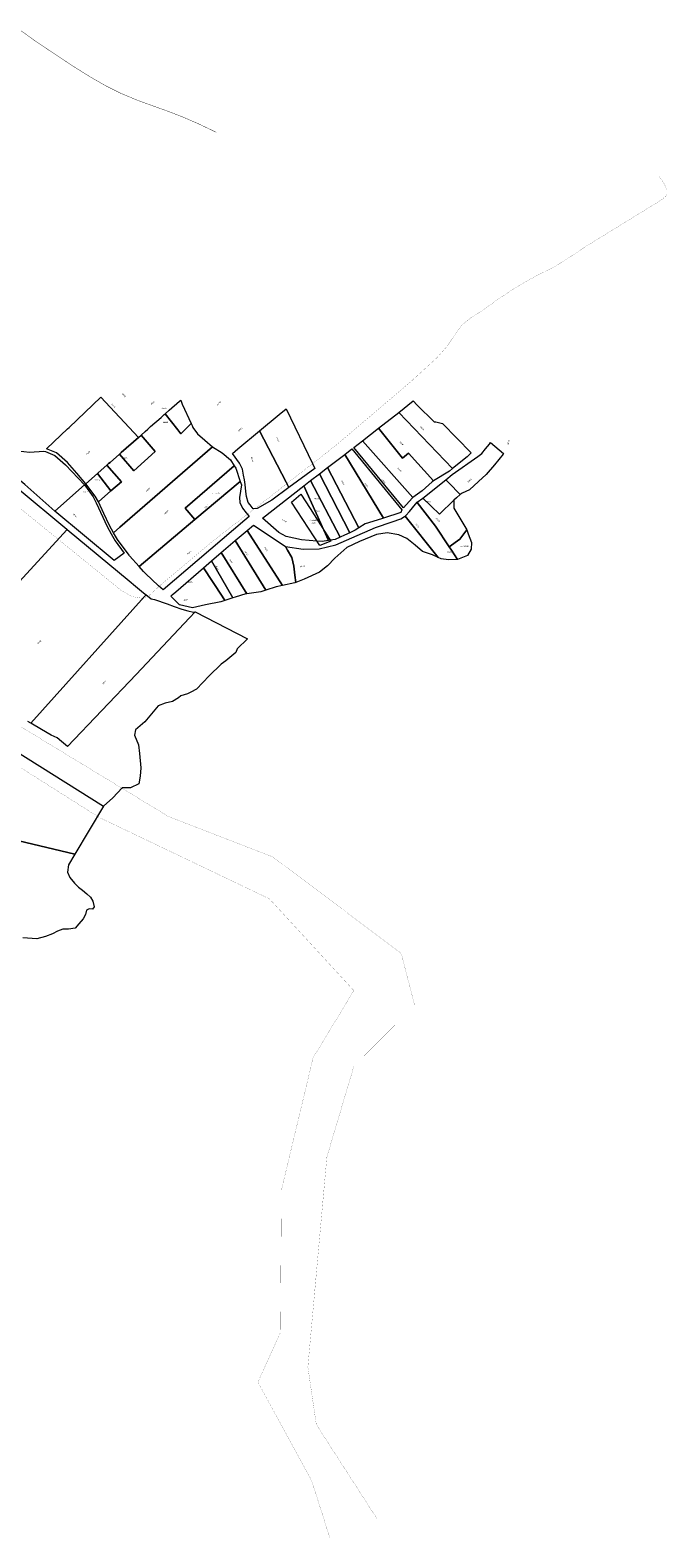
# Model space of a CAD drawing. Header units: metres. Extents: x 347609 to 404409, y 8548087 to 8605413.
# Tile 21 of 45: x 376654 to 377153, y 8567426 to 8568607. Entities that reach past the tile are written whole.
import ezdxf
from ezdxf.enums import TextEntityAlignment as Align

# ---------------------------------------------------------------- set-up
doc = ezdxf.new("R2010")
doc.units = ezdxf.units.M
doc.linetypes.add('ACAD_ISO02W100', pattern=[15, 12, -3])
doc.linetypes.add('ACAD_ISO04W100', pattern=[30, 24, -3, 0, -3])
for name, color, linetype, lineweight in [('02. FAJA MARGINAL', 5, 'ACAD_ISO02W100', 0), ('Predios Rurales', 90, 'Continuous', 15), ('Red vial nacional', 242, 'Continuous', 40), ('Red vial vecinal', 241, 'ACAD_ISO04W100', 30)]:
    doc.layers.add(name, color=color, linetype=linetype, lineweight=lineweight)
doc.layers.add('Predios Rurales Nombres', color=7, linetype='Continuous', true_color=0xffffff)
doc.layers.add('ZR_LIMA_PSAD56_A_WGS84', color=210, linetype='Continuous')
doc.styles.add('ARIAL', font='arial.ttf')
doc.styles.add('MtXpl_MS_Shell_Dlg_2', font='txt')

msp = doc.modelspace()

# ---------------------------------------------------------------- linework, layer by layer
at = {"layer": '02. FAJA MARGINAL', "color": 5, "true_color": 0x0000ff, "const_width": 0.1}
for points in [[(375944.2, 8568225.3), (376206.1, 8568182.8), (376411.9, 8568153.9), (376521.9, 8568095.4), (376587.4, 8568098), (376762.6, 8567991.4), (376844.2, 8567959.8), (376944.9, 8567884.1), (376955.4, 8567843.6), (376907.8, 8567795.7), (376886.7, 8567724.7), (376871.8, 8567560.1), (376878.4, 8567515.1), (376926.1, 8567441)], [(375877.5, 8567966.6), (376180.9, 8567947.6), (376274.9, 8567954.2), (376374.5, 8567976.9), (376485.9, 8568070.5), (376578.8, 8568072.8), (376708.5, 8567990.6), (376841.7, 8567926.9), (376907.8, 8567855), (376875.9, 8567802.4), (376851.1, 8567698.8), (376850.3, 8567587.1), (376832.7, 8567548.3), (376874.8, 8567471.1), (376889, 8567426.3)]]:
    msp.add_lwpolyline(points, dxfattribs=at)
at = {"layer": 'Predios Rurales', "lineweight": 15}
for points in [[(376667.2, 8568279.5), (376672.8, 8568284.8), (376683.5, 8568295), (376684.8, 8568296.2), (376709.8, 8568320), (376739.1, 8568288.4), (376725.6, 8568276.5), (376724.3, 8568275.3), (376716.9, 8568268.8), (376715.7, 8568267.8), (376714.5, 8568266.7), (376707.6, 8568260.6), (376707, 8568260.1), (376697.9, 8568252.1), (376690.8, 8568260.4), (376683.7, 8568268.6), (376674.9, 8568276.4)], [(376772.3, 8568291.2), (376770, 8568294.2), (376760.1, 8568306.8), (376763.2, 8568309.6), (376771.3, 8568316.7), (376772.3, 8568317.5), (376773.4, 8568314.4), (376780.4, 8568299.2)], [(376985, 8568264), (376942.9, 8568307.9), (376954.3, 8568316.9), (376957.5, 8568313.7), (376970.7, 8568300.5), (376972, 8568300.5), (376977.2, 8568299.3), (376999.7, 8568276.3), (376996.6, 8568273.2)], [(376712.1, 8568228.7), (376707.8, 8568238), (376717.5, 8568246.4), (376725.8, 8568253.6), (376714.5, 8568266.7), (376715.7, 8568267.8), (376716.9, 8568268.8), (376724.3, 8568275.3), (376735.5, 8568262.2), (376752.1, 8568277.4), (376741.2, 8568290.2), (376744.3, 8568293), (376746.5, 8568294.8), (376748.7, 8568296.8), (376756.8, 8568303.9), (376759.4, 8568306.2), (376760.1, 8568306.8), (376770, 8568294.2), (376772.3, 8568291.2), (376780.4, 8568299.2), (376781.1, 8568297.6), (376781.8, 8568296.1), (376785.3, 8568291.1), (376791.2, 8568286.1), (376797.1, 8568281.1), (376724.6, 8568218.1), (376719.6, 8568213.7), (376716.4, 8568219.4)], [(376834, 8568293.5), (376849.4, 8568306.4), (376854.7, 8568310.8), (376875.4, 8568268), (376877.3, 8568264.1), (376857, 8568249), (376854.8, 8568253.3)], [(376946, 8568272.2), (376927.2, 8568295.6), (376942.9, 8568307.9), (376985, 8568264), (376982.6, 8568262), (376970.3, 8568254.3), (376950.6, 8568276.1)], [(376735.5, 8568262.2), (376724.3, 8568275.3), (376725.6, 8568276.5), (376739.1, 8568288.4), (376741.2, 8568290.2), (376752.1, 8568277.4)], [(376812.8, 8568275.8), (376817, 8568279.3), (376834, 8568293.5), (376854.8, 8568253.3), (376857, 8568249), (376843.7, 8568239.2), (376832, 8568232.6), (376829, 8568232.5), (376826.6, 8568235.5), (376825.1, 8568237.3), (376823.8, 8568242.2), (376823.1, 8568246), (376822.8, 8568251.4), (376822.1, 8568255.1), (376821.4, 8568258.9), (376820.5, 8568263.5), (376818.2, 8568268.1)], [(376954.1, 8568241.2), (376914.6, 8568285.6), (376927.2, 8568295.6), (376946, 8568272.2), (376950.6, 8568276.1), (376970.3, 8568254.3), (376969.2, 8568253.6), (376961.4, 8568246.4)], [(376673.6, 8568230.7), (376650.1, 8568251.6), (376645.5, 8568255.5), (376639.2, 8568258.8), (376633.8, 8568259.5), (376626.6, 8568256.7), (376620.5, 8568255.3), (376616.7, 8568256.2), (376615.7, 8568257.1), (376613.1, 8568259.2), (376603.1, 8568270.1), (376606.9, 8568276.4), (376613.1, 8568283.9), (376617.9, 8568287.2), (376622.5, 8568287.3), (376629.6, 8568282.8), (376634.7, 8568280.7), (376644.9, 8568277.8), (376653.8, 8568276.7), (376665, 8568277.7), (376666.3, 8568277.2), (376673.6, 8568274.2), (376681.9, 8568266.9), (376696.9, 8568251.2)], [(376722.7, 8568208.3), (376719.6, 8568213.7), (376724.6, 8568218.1), (376797.1, 8568281.1), (376804.7, 8568276.2), (376811.2, 8568270.7), (376814.2, 8568266.1), (376775.8, 8568233), (376783.4, 8568224.1), (376739.8, 8568187.2), (376732.2, 8568195.6), (376731.8, 8568196)], [(376930.9, 8568225), (376900.8, 8568275.1), (376906.3, 8568279.3), (376945.5, 8568231.5), (376944.6, 8568229.6)], [(376946.6, 8568233.3), (376907.9, 8568280.5), (376914.6, 8568285.6), (376954.1, 8568241.2), (376953.5, 8568240.8)], [(376982.9, 8568252.1), (376979.9, 8568255.2), (376984.9, 8568259.2), (377005, 8568273.5), (377008, 8568275.7), (377011, 8568279.3), (377014, 8568283), (377014.8, 8568284.3), (377024.9, 8568275.7), (377024.7, 8568275.3), (377018, 8568266.9), (377011.5, 8568259.4), (377005.4, 8568253.8), (376998.4, 8568247.4), (376992.5, 8568244.8), (376991.1, 8568243.6), (376990.3, 8568244.3)], [(376717.5, 8568246.4), (376707, 8568260.1), (376707.6, 8568260.6), (376714.5, 8568266.7), (376725.8, 8568253.6)], [(376775.8, 8568233), (376814.2, 8568266.1), (376815.3, 8568264.4), (376818.8, 8568253.9), (376783.4, 8568224.1)], [(376911.8, 8568217.5), (376887.2, 8568264.8), (376900.8, 8568275.1), (376930.9, 8568225), (376929.5, 8568224.6), (376916.6, 8568220.6)], [(376705.3, 8568242.4), (376697.9, 8568252.1), (376707, 8568260.1), (376717.5, 8568246.4), (376707.8, 8568238)], [(376887.9, 8568207.5), (376868.6, 8568250.4), (376873.8, 8568254.5), (376897.2, 8568210.2), (376893.2, 8568208.3)], [(376897.2, 8568210.2), (376873.8, 8568254.5), (376880.8, 8568259.9), (376904.7, 8568213.7), (376900.4, 8568211.7)], [(376904.7, 8568213.7), (376880.8, 8568259.9), (376887.2, 8568264.8), (376911.8, 8568217.5), (376908.8, 8568215.6)], [(376974.9, 8568228.3), (376961.9, 8568240.8), (376979.9, 8568255.2), (376982.9, 8568252.1), (376990.3, 8568244.3), (376991.1, 8568243.6), (376988.1, 8568240.9), (376986.1, 8568239.2)], [(376720, 8568192), (376673.6, 8568230.7), (376696.9, 8568251.2), (376703.7, 8568241.9), (376706, 8568237.2), (376714.6, 8568218.6), (376717.9, 8568212.7), (376721, 8568207.3), (376728, 8568197.7)], [(376744.7, 8568181.7), (376743.1, 8568183.4), (376739.8, 8568187.2), (376783.4, 8568224.1), (376818.8, 8568253.9), (376819.7, 8568251.2), (376818.3, 8568241.4), (376818.5, 8568237.5), (376820.6, 8568233), (376823.6, 8568229.2), (376825.8, 8568226.5), (376822.5, 8568223.6), (376758.5, 8568168.9), (376754.9, 8568172.2)], [(376849.1, 8568214), (376836.3, 8568225.2), (376868.6, 8568250.4), (376887.9, 8568207.5), (376883.1, 8568206.7), (376878.8, 8568207), (376866.8, 8568208), (376854.7, 8568210.8)], [(376973.8, 8568194.4), (376947.9, 8568226.7), (376948.5, 8568227.1), (376951.4, 8568230.4), (376953.7, 8568233.3), (376957.3, 8568237.6), (376957.5, 8568237.4), (376971.7, 8568218.8), (376982.4, 8568202.7), (376984.2, 8568200.1), (376989, 8568192.7), (376982, 8568192.5), (376976.3, 8568193.2)], [(376971.7, 8568218.8), (376957.5, 8568237.4), (376957.3, 8568237.6), (376961.9, 8568240.8), (376974.9, 8568228.3), (376986.1, 8568239.2), (376986.2, 8568232.9), (376996.2, 8568216), (376990.7, 8568208.6), (376982.4, 8568202.7)], [(376851.9, 8568172.3), (376824.3, 8568215.5), (376829.2, 8568219.5), (376837.5, 8568214.1), (376854.2, 8568203), (376855.9, 8568200), (376859.3, 8568194.3), (376860.9, 8568187.5), (376861.7, 8568180.4), (376862.3, 8568174.6), (376861.7, 8568174.4)], [(376925.5, 8568212.4), (376912.3, 8568206.8), (376902.3, 8568202), (376892.8, 8568193.7), (376887.2, 8568187.8), (376880.8, 8568182.7), (376869, 8568177.4), (376862.3, 8568174.6), (376861.7, 8568180.4), (376860.9, 8568187.5), (376859.3, 8568194.3), (376855.9, 8568200), (376854.2, 8568203), (376868.1, 8568200.8), (376880.7, 8568201.1), (376893.6, 8568204.1), (376906.3, 8568209.8), (376924.7, 8568217.8), (376937.8, 8568222.1), (376944.5, 8568224.6), (376947.4, 8568226.5), (376947.9, 8568226.7), (376973.8, 8568194.4), (376969.3, 8568196.4), (376961.5, 8568199), (376955.9, 8568204), (376949.2, 8568209.3), (376943.1, 8568212.1), (376933.8, 8568213.5)], [(376823.9, 8568165.8), (376803.9, 8568198.3), (376814.9, 8568207.6), (376838.9, 8568168.7), (376834.9, 8568167.4)], [(376838.9, 8568168.7), (376814.9, 8568207.6), (376824.3, 8568215.5), (376851.9, 8568172.3), (376846.9, 8568171.3)], [(376989, 8568192.7), (376984.2, 8568200.1), (376982.4, 8568202.7), (376990.7, 8568208.6), (376996.2, 8568216), (376997.4, 8568212.8), (377000, 8568206.1), (376999.6, 8568200.8), (376996.7, 8568195.9)], [(376813, 8568162.6), (376796.3, 8568191.8), (376803.9, 8568198.3), (376823.9, 8568165.8), (376823.2, 8568165.7), (376814.8, 8568163.2)], [(376771.2, 8568157.3), (376764.4, 8568163.9), (376765.5, 8568165), (376768.5, 8568167.4), (376790.1, 8568186.3), (376804.6, 8568164), (376806.8, 8568160.6), (376803.6, 8568159.5), (376791.6, 8568157.3), (376781.5, 8568154.8)], [(376790.1, 8568186.3), (376796.3, 8568191.8), (376813, 8568162.6), (376806.8, 8568160.6), (376804.6, 8568164)], [(376654.8, 8568064.6), (376744, 8568163.8), (376745.1, 8568165.1), (376746.3, 8568164.2), (376749.1, 8568162), (376751.6, 8568161.5), (376761.7, 8568157.9), (376767.2, 8568155.8), (376773, 8568153.8), (376777.7, 8568152.4), (376782.3, 8568151.5), (376783.5, 8568151.6), (376779, 8568146.9), (376737.3, 8568102.7), (376683.7, 8568046.3), (376678.9, 8568050.2), (376675.5, 8568053), (376670.8, 8568055.1), (376663.2, 8568059.5)], [(376689.4, 8567961.9), (376575.1, 8567989.1), (376608.4, 8568022.1), (376632.5, 8568049.4), (376711.9, 8567999.6)]]:
    msp.add_lwpolyline(points, close=True, dxfattribs=at)
for points in [[(376644.2, 8568248.9), (376683, 8568216.6), (376683.4, 8568216.3), (376582.4, 8568106.3)], [(376582.4, 8568106.3), (376683.4, 8568216.3), (376731.9, 8568175.9), (376736.8, 8568171.8), (376740, 8568169.1), (376743.2, 8568166.5), (376745.1, 8568165.1), (376744, 8568163.8), (376654.8, 8568064.6), (376652.5, 8568065.9)], [(376575.1, 8567989.1), (376689.4, 8567961.9), (376684.4, 8567953.6), (376683.7, 8567947.9), (376685.4, 8567943.6), (376689, 8567939.2), (376692.3, 8567936.1), (376695.2, 8567933.7), (376698.7, 8567930.8), (376701.7, 8567928.3), (376703.5, 8567925.1), (376704.4, 8567920.5), (376703.1, 8567918.9), (376700.6, 8567919), (376698.5, 8567918), (376697.6, 8567914.5), (376695.8, 8567911.2), (376692.5, 8567907.2), (376689.5, 8567903.9), (376684.3, 8567903.1), (376679.9, 8567903.1), (376675.7, 8567901.5), (376671.9, 8567899.4), (376666.4, 8567897.3), (376659.5, 8567895.6), (376648.5, 8567896.4)]]:
    msp.add_lwpolyline(points, dxfattribs=at)
at = {"layer": 'Red vial nacional', "transparency": 33554623, "const_width": 0.3}
msp.add_lwpolyline([(376646.7, 8568607.3), (376656.4, 8568600.3), (376666.9, 8568593.1), (376677.9, 8568585.8), (376689.2, 8568578.4), (376701, 8568571), (376713.2, 8568564), (376725.6, 8568557.8), (376737.8, 8568552.7), (376749.8, 8568548.3), (376761.6, 8568544.1), (376773.3, 8568539.6), (376784.9, 8568534.6), (376796.1, 8568529.3), (376800, 8568527.4)], dxfattribs=at)
at = {"layer": 'Red vial vecinal', "lineweight": 15, "transparency": 33554687, "const_width": 0.1}
msp.add_lwpolyline([(377146.8, 8568492.8), (377151, 8568486.9), (377152.8, 8568482), (377152.8, 8568479.4), (377152, 8568477.2), (377148.3, 8568474.2), (377090, 8568438.3), (377065.5, 8568422.2), (377051.6, 8568415.5), (377037.1, 8568407.3), (377021.3, 8568397.1), (377010.6, 8568389.3), (376999.1, 8568381.8), (376993, 8568376.9), (376987.8, 8568370), (376981.1, 8568360), (376972.9, 8568350.8), (376952.6, 8568332.2), (376893.6, 8568282), (376842.1, 8568241.8), (376798.3, 8568207.9), (376757, 8568173.2), (376746.8, 8568163.9), (376741.8, 8568162.4), (376734.3, 8568163.6), (376725.5, 8568168.6), (376631.2, 8568245.2)], dxfattribs=at)
at = {"layer": 'ZR_LIMA_PSAD56_A_WGS84', "linetype": 'Continuous', "lineweight": 15, "flags": 128}
for points in [[(376818.8, 8568253.9), (376783.4, 8568224.1), (376775.8, 8568233), (376814.2, 8568266.1), (376815.3, 8568264.4), (376818.8, 8568253.9)], [(376889.8, 8568207.2), (376881.2, 8568203.6), (376858.9, 8568237.6), (376866.4, 8568244), (376873.7, 8568232.7), (376889.8, 8568207.2)], [(376996.7, 8568195.9), (376989, 8568192.7), (376984.2, 8568200.1), (376982.4, 8568202.7), (376990.7, 8568208.6), (376996.2, 8568216), (376997.4, 8568212.8), (377000, 8568206.1), (376999.6, 8568200.8), (376996.7, 8568195.9)]]:
    msp.add_lwpolyline(points, close=True, dxfattribs=at)
msp.add_lwpolyline([(376644.2, 8568248.9), (376683, 8568216.6), (376683.4, 8568216.3), (376731.9, 8568175.9), (376736.8, 8568171.8), (376740, 8568169.1), (376743.2, 8568166.5), (376745.1, 8568165.1), (376746.3, 8568164.2), (376749.1, 8568162), (376751.6, 8568161.5), (376761.7, 8568157.9), (376767.2, 8568155.8), (376773, 8568153.8), (376777.7, 8568152.4), (376777.7, 8568152.4), (376782.3, 8568151.5), (376783.5, 8568151.6), (376783.5, 8568151.7), (376824.5, 8568130.7), (376816.5, 8568122.7), (376815.5, 8568119.9), (376807.5, 8568113.4), (376803.8, 8568110.7), (376794.5, 8568101.6), (376784.6, 8568091.1), (376780.1, 8568088.9), (376777.6, 8568087.6), (376772.3, 8568085.9), (376770.6, 8568084.4), (376765.8, 8568081.4), (376760.1, 8568080.1), (376754.6, 8568078.1), (376744.1, 8568065.6), (376736.9, 8568059.3), (376736.1, 8568055.1), (376739.1, 8568047.6), (376739.9, 8568040.8), (376740.9, 8568029.6), (376740.4, 8568023), (376739.4, 8568017), (376732.9, 8568013.8), (376726.4, 8568013.8), (376719.2, 8568006), (376711.9, 8567999.6), (376689.4, 8567961.9), (376684.4, 8567953.6), (376683.7, 8567947.9), (376685.4, 8567943.6), (376689, 8567939.2), (376692.3, 8567936.1), (376695.2, 8567933.7), (376698.7, 8567930.8), (376701.7, 8567928.3), (376703.5, 8567925.1), (376704.4, 8567920.5), (376703.1, 8567918.9), (376700.6, 8567919), (376698.5, 8567918), (376697.6, 8567914.5), (376695.8, 8567911.2), (376692.5, 8567907.2), (376689.5, 8567903.9), (376684.3, 8567903.1), (376679.9, 8567903.1), (376675.7, 8567901.5), (376671.9, 8567899.4), (376666.4, 8567897.3), (376659.5, 8567895.6), (376648.5, 8567896.4)], dxfattribs=at)

# ---------------------------------------------------------------- texts
at = {"layer": 'Predios Rurales Nombres', "color": 251, "true_color": 0x636466, "style": 'ARIAL'}
for s, rotation, p in [('06208', -47.2994, (376717.7, 8568314)), ('06207', -47.2225, (376725.9, 8568322.2)), ('06205', 38.8297, (376749, 8568313.3)), ('06252', 43.3499, (376801.3, 8568313.1)), ('06251', 38.3876, (376817.9, 8568292.8)), ('06245', -42.5618, (376959.4, 8568296.2)), ('06249', -67.3765, (376846.8, 8568288.2)), ('06244', -42.388, (376943.3, 8568284.2)), ('06246', 76.7524, (377029.2, 8568282.5)), ('06209', 39.5255, (376698.7, 8568274.4)), ('06248', -74.9271, (376826.9, 8568272.8)), ('06235', -60.3878, (376897.6, 8568254.1)), ('06241', -49.6076, (376929.2, 8568254.9)), ('06242', -44.0138, (376941.6, 8568263.8)), ('09913', 40.2905, (376997.4, 8568252.6)), ('06219', 45.503, (376745.8, 8568245.5)), ('06240', -54.1177, (376915.8, 8568252)), ('06220', 45.725, (376760.2, 8568227.7)), ('06221', 41.1761, (376791.7, 8568232.4)), ('06223', -51.3673, (376687.6, 8568228.1)), ('06229', -31.8242, (376851.3, 8568223.5)), ('06236', -52.4719, (376955.9, 8568220.1)), ('06239', -44.2903, (376971.6, 8568224.5)), ('06222', 41.3617, (376777.8, 8568196)), ('06227', -57.5138, (376822, 8568198.8)), ('06228', -53.7937, (376837.3, 8568201.9)), ('09906', -58.9703, (376799.1, 8568187.5)), ('06226', -57.514, (376809.8, 8568192.9)), ('06232', 15.2859, (376865.9, 8568186.2)), ('06224', 12.6907, (376774.4, 8568160)), ('06019', 44.0095, (376660.8, 8568126.2)), ('06017', 45.9406, (376711.7, 8568094.6))]:
    msp.add_text(s, height=1, rotation=rotation, dxfattribs=at).set_placement(p, align=Align.BOTTOM_LEFT)
for s, p in [('06206', (376757.2, 8568310.4)), ('06218', (376758.4, 8568299.4)), ('06215', (376726.5, 8568271.4)), ('06213', (376704.7, 8568253.9)), ('06212', (376695.9, 8568244.5)), ('06234', (376876.9, 8568239.5)), ('06231', (376877.3, 8568230)), ('09730', (376964.5, 8568237.2)), ('06230', (376874.1, 8568220.6)), ('06237', (376980.8, 8568197.9)), ('06225', (376777.7, 8568174.4))]:
    msp.add_text(s, height=1, dxfattribs=at).set_placement(p, align=Align.BOTTOM_LEFT)
at = {"layer": 'ZR_LIMA_PSAD56_A_WGS84', "color": 0, "style": 'MtXpl_MS_Shell_Dlg_2'}
for s, p in [('21032046', (376796.9, 8568244.2)), ('90152505', (376872.8, 8568223)), ('21097120', (376991.3, 8568202.6))]:
    msp.add_text(s, height=1, dxfattribs=at).set_placement(p)

doc.saveas('drawing.dxf')
